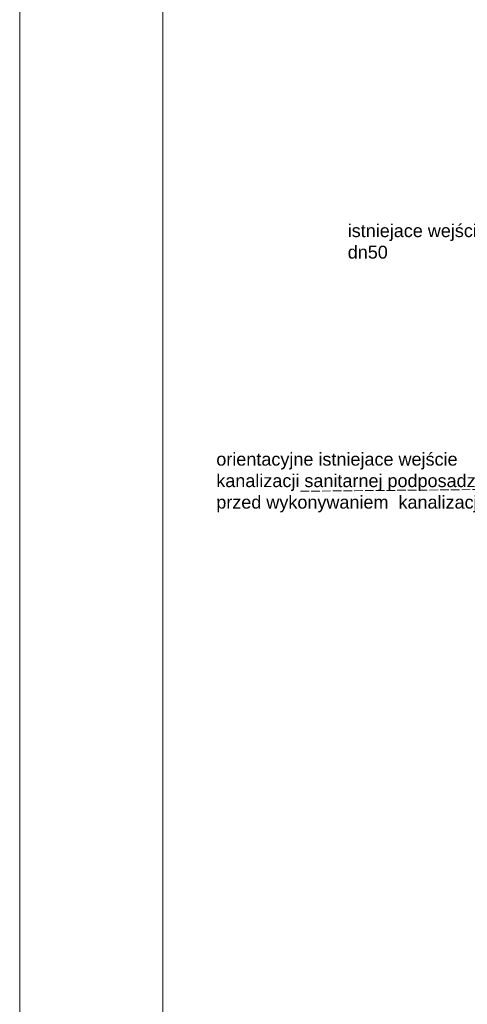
# Model space of a CAD drawing. Header units: millimetres. Extents: x 1385 to 11131, y 1971 to 6171.
# Tile 2 of 28: x 1385 to 2009, y 2668 to 4043. Entities that reach past the tile are written whole.
import ezdxf

# ---------------------------------------------------------------- set-up
doc = ezdxf.new("R2010")
doc.units = ezdxf.units.MM
doc.linetypes.add('ACAD_ISO02W100', pattern=[15, 12, -3])
doc.linetypes.add('{ Half Dash }', pattern=[0])
for name, color, linetype, lineweight in [('A_opisy', 81, 'Continuous', 13), ('kanal saniat', 24, 'Continuous', 40), ('opis wody', 7, '{ Half Dash }', 15)]:
    doc.layers.add(name, color=color, linetype=linetype, lineweight=lineweight)
doc.styles.get("Standard").update_dxf_attribs({"font": 'arial.ttf'})

msp = doc.modelspace()

# ---------------------------------------------------------------- linework, layer by layer
at = {"layer": 'A_opisy', "color": 18, "lineweight": 13, "true_color": 0x000000}
for points in [[(1384.707, 6171.389), (7584.707, 6171.389), (7584.707, 1971.389), (1384.707, 1971.389)], [(1584.707, 6101.389), (7514.707, 6101.389), (7514.707, 2041.389), (1584.707, 2041.389)]]:
    msp.add_lwpolyline(points, close=True, dxfattribs=at)
at = {"layer": 'kanal saniat', "linetype": 'ACAD_ISO02W100', "lineweight": 18}
msp.add_lwpolyline([(1776.686, 3384.692), (2702.872, 3393.545)], dxfattribs=at)

# ---------------------------------------------------------------- texts
at = {"layer": 'opis wody', "color": 18, "lineweight": 13, "true_color": 0x000000, "char_height": 18, "attachment_point": 1}
for s, width, heights, insert in [('istniejace wejście wody\\Pdn50', 569.96667, [74.599], (1842.55, 3757.695)), ('orientacyjne istniejace wejście \\Pkanalizacji sanitarnej podposadzkowej\\Pprzed wykonywaniem  kanalizacji sprawdzic ', 647.38946, [172.153], (1659.097, 3438.466))]:
    msp.add_mtext_dynamic_manual_height_columns(s, width=width, gutter_width=12.5, heights=heights, dxfattribs=dict(at, insert=insert))

doc.saveas('drawing.dxf')
